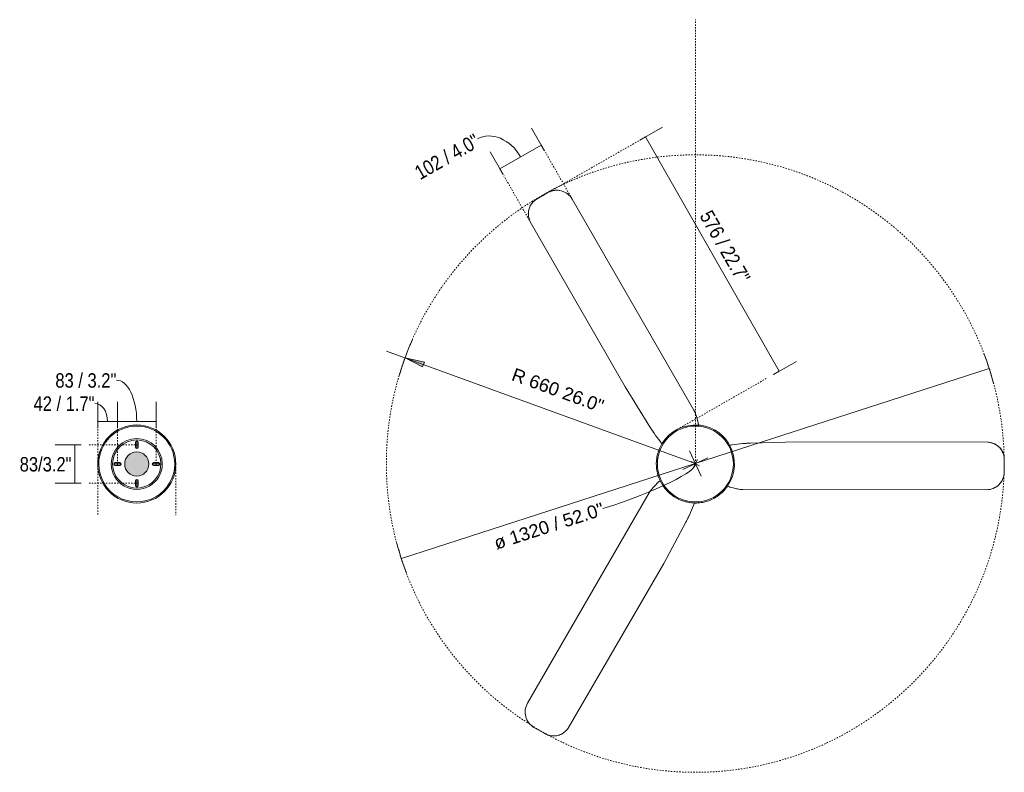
# Model space of a CAD drawing. Header units: millimetres. Extents: x 5689 to 11863, y -2865 to 7544.
# Tile 4 of 4: x 9760 to 11863, y 5935 to 7544. Entities that reach past the tile are written whole.
import ezdxf

# ---------------------------------------------------------------- set-up
doc = ezdxf.new("R2010")
doc.units = ezdxf.units.MM
doc.linetypes.add('Dash', pattern=[6, 3, -3])
doc.linetypes.add('Punto', pattern=[4.7625, 0, -4.7625])
doc.layers.add('A-ANNO-DIMS', color=7, linetype='Dash', lineweight=9, true_color=0xd2d2d2)
for name, color, linetype, lineweight in [('A-ANNO-DIMS-14', 7, 'Continuous', 9), ('A-DETL-GENF', 7, 'Continuous', 9), ('E-LITE-EQPM', 7, 'Continuous', 20)]:
    doc.layers.add(name, color=color, linetype=linetype, lineweight=lineweight)
doc.layers.add('NPLT', color=7, linetype='Punto', lineweight=9, true_color=0xffffff, plot=False)
doc.styles.add('Arial', font='arial.ttf', dxfattribs={"height": 28})
doc.styles.add('Arial Narrow', font='ARIALN.TTF', dxfattribs={"height": 30.8})
doc.dimstyles.new('Diameter_-_3mm_Arial', dxfattribs={"dimscale": 304.8, "dimtxt": 28.567263, "dimasz": 0, "dimexe": 0.110236, "dimexo": 0, "dimgap": 0.068898, "dimtad": 1, "dimjust": 3, "dimdec": 0, "dimzin": 0, "dimdsep": 46, "dimtxsty": 'Arial', "dimblk1": 'NONE', "dimblk2": 'NONE', "dimsah": 1, "dimcen": 0.09, "dimadec": 0, "dimazin": 0, "dimtfac": 1, "dimtdec": 4, "dimtix": 1, "dimtmove": 0, "dimatfit": 2, "dimfxl": 1, "dimtvp": 1, "dimtolj": 1, "dimtzin": 0, "dimarcsym": 2})
doc.dimstyles.new('FARO_-_2_2mm_Arial_Narrow_mm_Inch_Left_H', dxfattribs={"dimscale": 304.8, "dimtxt": 31.521674, "dimasz": 0, "dimexe": 0.137795, "dimexo": 0.0625, "dimgap": 0.022966, "dimtad": 3, "dimtih": 1, "dimtoh": 1, "dimdec": 0, "dimzin": 0, "dimdsep": 46, "dimtxsty": 'Arial Narrow', "dimblk1": 'NONE', "dimblk2": 'NONE', "dimsah": 1, "dimcen": 0.09, "dimadec": 0, "dimazin": 0, "dimtfac": 1, "dimtdec": 4, "dimtix": 1, "dimtmove": 0, "dimatfit": 3, "dimfxl": 0.045932, "dimfxlon": 1, "dimtvp": 1, "dimtolj": 1, "dimtzin": 0, "dimarcsym": 2})
doc.dimstyles.new('FARO_-_2_2mm_Arial_Narrow_mm_Inch_Right', dxfattribs={"dimscale": 304.8, "dimtxt": 31.521674, "dimasz": 0, "dimexe": 0.137795, "dimexo": 0.0625, "dimgap": 0.022966, "dimtad": 1, "dimdec": 0, "dimzin": 0, "dimdsep": 46, "dimtxsty": 'Arial Narrow', "dimblk1": 'NONE', "dimblk2": 'NONE', "dimsah": 1, "dimcen": 0.09, "dimadec": 0, "dimazin": 0, "dimtfac": 1, "dimtdec": 4, "dimtix": 1, "dimtmove": 1, "dimatfit": 3, "dimfxl": 0.045932, "dimfxlon": 1, "dimtvp": 1, "dimtolj": 1, "dimtzin": 0, "dimarcsym": 2})
doc.dimstyles.new('FARO_-_2_2mm_Arial_Narrow_mm_Inch_Right_1', dxfattribs={"dimscale": 304.8, "dimtxt": 31.521674, "dimasz": 0, "dimexe": 0.137795, "dimexo": 0.0625, "dimgap": 0.022966, "dimtad": 1, "dimdec": 0, "dimzin": 0, "dimdsep": 46, "dimtxsty": 'Arial Narrow', "dimblk1": 'NONE', "dimblk2": 'NONE', "dimsah": 1, "dimcen": 0.09, "dimadec": 0, "dimazin": 0, "dimtfac": 1, "dimtdec": 4, "dimtix": 1, "dimtmove": 0, "dimatfit": 3, "dimfxl": 0.045932, "dimfxlon": 1, "dimtvp": 1, "dimtolj": 1, "dimtzin": 0, "dimarcsym": 2})
doc.dimstyles.new('Radial_-_3mm_Arial', dxfattribs={"dimscale": 304.8, "dimtxt": 28.567263, "dimasz": 0.137795, "dimexe": 0.137795, "dimexo": 0, "dimgap": 0.080381, "dimtad": 1, "dimjust": 3, "dimdec": 0, "dimzin": 0, "dimdsep": 46, "dimtxsty": 'Arial', "dimsah": 1, "dimcen": 0.09, "dimdle": 0.137795, "dimadec": 0, "dimazin": 0, "dimtfac": 1, "dimtdec": 4, "dimtix": 1, "dimtmove": 0, "dimatfit": 2, "dimfxl": 1, "dimtvp": 1, "dimtfill": 1, "dimtolj": 1, "dimtzin": 0, "dimarcsym": 2})

# ---------------------------------------------------------------- blocks, each defined once
blk = doc.blocks.new('33471N-3 - 33471N-3 PEMBA LED White ceiling fan with DC motor-585366-Planta_PDF Fixing Holes')
at = {"layer": 'E-LITE-EQPM'}
for centre, radius, start, end in [((0, 0), 81.1, 90, 270), ((0, 0), 81.1, 270, 90), ((0, 0), 54.5, 90, 270), ((0, 0), 51.5, 90, 270), ((0, 0), 54.5, 270, 90), ((0, 0), 51.5, 270, 90), ((0, 46.3), 3, 25.8751, 64.6878), ((0, 36.3), 3, 295.3122, 334.1249), ((-46.3, 0), 3, 195, 197.938), ((-46.3, 0), 3, 225, 225.6846), ((36.3, 0), 3, 195, 197.938), ((0, -36.3), 3, 25.8751, 64.6878), ((0, -46.3), 3, 295.3122, 334.1249)]:
    blk.add_arc(centre, radius, start, end, dxfattribs=at)
blk = doc.blocks.new('33471N-3 - 33471N-3 PEMBA LED White ceiling fan with DC motor-585366-Planta_PDF')
at = {"layer": 'E-LITE-EQPM'}
for p, q in [((51.4, 91.3), (51.6, 91.1)), ((50.5, 66.5), (52.3, 65.1)), ((57.7, 60.4), (59.3, 58.8)), ((64.4, 53.2), (65.5, 51.7)), ((69.3, 46.5), (70.3, 45.1)), ((-75.9, 28.6), (-75.9, 28.6)), ((74, 38.6), (75.1, 36.4)), ((77.9, 29.9), (78.8, 27.7)), ((80.9, 20.7), (81.4, 18.6)), ((82.6, 12.4), (82.8, 10.9)), ((-104.7, -1.1), (-104.6, -0.9)), ((-43.5, -102.3), (-43.7, -102.3)), ((53.3, -90.2), (53.1, -90.2))]:
    blk.add_line(p, q, dxfattribs=at)
at = {"layer": 'E-LITE-EQPM', "flags": 128}
for points in [[(-580.2, 315.1), (-573.4, 326.8), (-566.7, 338.4)], [(563, 344.9), (569.7, 333.2), (576.5, 321.6)], [(-43.3, 71.4), (-43, 71.5), (-40.1, 73.2), (-37.2, 74.8), (-34.2, 76.2), (-31.1, 77.5), (-28, 78.7), (-24.8, 79.7), (-21.6, 80.7), (-18.4, 81.5), (-15.1, 82.1), (-11.8, 82.7), (-8.5, 83.1), (-5.1, 83.3), (-1.8, 83.5), (0, 83.5)], [(0, 83.5), (3.3, 83.4), (6.7, 83.2), (10, 82.9), (13.3, 82.4), (16.6, 81.8), (19.8, 81.1), (23.1, 80.2), (26.3, 79.3), (29.4, 78.1), (32.5, 76.9), (35.6, 75.5), (35.8, 75.4)], [(83.4, 3.1), (83.5, 0.9), (83.5, -2.4), (83.3, -5.8), (83, -9.1), (82.6, -12.4), (82, -15.7), (81.3, -19), (80.5, -22.2), (79.5, -25.4), (78.5, -28.6), (77.3, -31.7), (75.9, -34.7), (74.5, -37.8), (72.9, -40.7), (71.2, -43.6), (69.4, -46.4), (67.5, -49.1), (65.5, -51.8), (63.4, -54.4), (61.1, -56.9), (58.8, -59.3), (56.4, -61.6), (53.9, -63.8), (51.3, -65.9), (48.6, -67.9), (47.5, -68.6)], [(-40.2, -73.2), (-41.5, -72.5), (-44.4, -70.7), (-47.1, -68.9), (-49.9, -67), (-52.5, -64.9), (-55.1, -62.8), (-57.5, -60.5), (-59.9, -58.2), (-62.2, -55.7), (-64.4, -53.2), (-66.4, -50.6), (-68.4, -47.9), (-70.3, -45.1), (-72, -42.3), (-73.6, -39.4), (-75.2, -36.4), (-76.6, -33.3), (-77.8, -30.3), (-79, -27.1), (-80, -23.9), (-80.9, -20.7), (-81.6, -17.5), (-82.3, -14.2), (-82.8, -10.9), (-83.2, -7.6), (-83.2, -6.8)], [(17.2, -660), (3.7, -660), (-9.8, -660)]]:
    blk.add_lwpolyline(points, dxfattribs=at)
at = {"layer": 'E-LITE-EQPM'}
for centre, radius, start, end in [((-263, -198.1), 347.7, 55.1635, 55.6491), ((135, -7.5), 129.4, 130.2347, 131.4279), ((-263, -198.1), 347.7, 50.7972, 51.0117), ((135, -7.5), 129.4, 135.7126, 139.2415), ((-40.1, 326.8), 347.7, 290.7909, 291.0117), ((-40.1, 326.8), 347.7, 295.1756, 295.6491), ((-61, 120.7), 129.4, 250.2347, 251.369), ((-61, 120.7), 129.4, 255.9224, 259.1685), ((303, -128.7), 347.7, 170.7956, 171.5532), ((-74, -113.2), 129.4, 16.4166, 18.9965), ((303, -128.7), 347.7, 175.135, 175.6491), ((-74, -113.2), 129.4, 10.2347, 11.2304)]:
    blk.add_arc(centre, radius, start, end, dxfattribs=at)
for points in [[(527.5, 363.7), (527.6, 363.7), (527.7, 363.7), (527.8, 363.7)], [(-578.6, 274.9), (-578.7, 275), (-578.8, 275.1), (-578.9, 275.2)], [(-79.5, 97.3), (-77.5, 96.1), (-73.3, 93.4), (-69, 90.5), (-66.7, 89)], [(51.4, 91.3), (52.9, 92.5), (55.8, 94.9), (58.9, 97.1), (60.4, 98.2)], [(-104.7, -1.1), (-106.5, -0.4), (-110.1, 0.9), (-113.6, 2.4), (-115.3, 3.2)], [(124.1, 20.2), (121.9, 19.1), (117.5, 16.8), (112.9, 14.5), (110.4, 13.3)], [(-44.5, -117.6), (-44.4, -115.1), (-44.2, -110.2), (-43.9, -105), (-43.7, -102.3)], [(53.3, -90.2), (53.7, -92), (54.2, -95.8), (54.7, -99.6), (54.8, -101.5)], [(54, -630.5), (54, -630.6), (54, -630.7), (54, -630.8)]]:
    blk.add_open_spline(points, degree=3, dxfattribs=at)
for points, knots in [([(-566.7, 338.4), (-565.3, 340.8), (-563.7, 343.1), (-561.7, 345.2), (-561.7, 345.3)], [-1, -1, -1, -1, -0.8571429, -0.8510124, -0.8510124, -0.8510124, -0.8510124]), ([(-558.2, 348.5), (-557.4, 349.1), (-556.4, 349.9), (-555.4, 350.6), (-555.2, 350.7)], [-0.76873615, -0.76873615, -0.76873615, -0.76873615, -0.71428571, -0.70224165, -0.70224165, -0.70224165, -0.70224165]), ([(-551.2, 353), (-550.4, 353.5), (-549, 354.1), (-547.6, 354.6), (-547.1, 354.8)], [-0.62133087, -0.62133087, -0.62133087, -0.62133087, -0.57142857, -0.54374313, -0.54374313, -0.54374313, -0.54374313]), ([(-543.7, 355.8), (-542.7, 356.1), (-540.7, 356.5), (-538.7, 356.8), (-537.6, 356.8)], [-0.4815046, -0.4815046, -0.4815046, -0.4815046, -0.4285714, -0.3759237, -0.3759237, -0.3759237, -0.3759237]), ([(-535.4, 357), (-534.4, 357), (-531.9, 356.9), (-529.4, 356.6), (-528, 356.4)], [-0.3367597, -0.3367597, -0.3367597, -0.3367597, -0.2857143, -0.2107146, -0.2107146, -0.2107146, -0.2107146]), ([(-526.2, 356), (-525.5, 355.8), (-523.4, 355.3), (-521.4, 354.6), (-520.2, 354)], [-0.1809002, -0.1809002, -0.1809002, -0.1809002, -0.1428571, -0.073576, -0.073576, -0.073576, -0.073576]), ([(576.5, 321.6), (577.8, 319.2), (578.9, 316.6), (579.8, 314), (579.8, 314)], [-1, -1, -1, -1, -0.8571429, -0.8542061, -0.8542061, -0.8542061, -0.8542061]), ([(-584.8, 290.9), (-584.9, 290.9), (-585.3, 293.8), (-585.4, 299.5), (-584.3, 305), (-583.5, 307.6)], [-0.432919, -0.432919, -0.432919, -0.432919, -0.4285714, -0.2857143, -0.1428571, -0.1428571, -0.1428571, -0.1428571]), ([(581.3, 300.4), (581.3, 299.6), (581.1, 298.3), (580.9, 297.1), (580.9, 296.7)], [-0.6134574, -0.6134574, -0.6134574, -0.6134574, -0.57142857, -0.54811127, -0.54811127, -0.54811127, -0.54811127]), ([(581, 308.2), (581.1, 307.5), (581.2, 306.7), (581.3, 305.8), (581.3, 305.7)], [-0.75147507, -0.75147507, -0.75147507, -0.75147507, -0.71428571, -0.70605968, -0.70605968, -0.70605968, -0.70605968]), ([(-582.7, 282.7), (-582.7, 282.7), (-583.2, 284), (-583.6, 285.4), (-584, 286.6)], [-0.57550466, -0.57550466, -0.57550466, -0.57550466, -0.57142857, -0.50589803, -0.50589803, -0.50589803, -0.50589803]), ([(571.4, 277.7), (570.9, 277.1), (569.4, 275.7), (567.9, 274.4), (566.8, 273.6)], [-0.1793016, -0.1793016, -0.1793016, -0.1793016, -0.1428571, -0.0764872, -0.0764872, -0.0764872, -0.0764872]), ([(576.7, 285), (576.3, 284.2), (575.1, 282.2), (573.7, 280.3), (572.8, 279.2)], [-0.3339034, -0.3339034, -0.3339034, -0.3339034, -0.2857143, -0.2149111, -0.2149111, -0.2149111, -0.2149111]), ([(579.9, 292.7), (579.7, 291.8), (579.1, 290), (578.4, 288.3), (578, 287.4)], [-0.47686612, -0.47686612, -0.47686612, -0.47686612, -0.42857143, -0.38053716, -0.38053716, -0.38053716, -0.38053716]), ([(-45.1, -633.9), (-45.4, -633.2), (-46, -630.9), (-46.4, -628.6), (-46.6, -627.1)], [-0.1846654, -0.1846654, -0.1846654, -0.1846654, -0.1428571, -0.066719, -0.066719, -0.066719, -0.066719]), ([(-41.2, -642.4), (-41.8, -641.5), (-43.2, -639), (-44.3, -636.4), (-44.8, -634.9)], [-0.3434856, -0.3434856, -0.3434856, -0.3434856, -0.2857143, -0.2008323, -0.2008323, -0.2008323, -0.2008323]), ([(-35.9, -649.2), (-36.8, -648.3), (-38.4, -646.5), (-39.9, -644.5), (-40.6, -643.5)], [-0.4924262, -0.4924262, -0.4924262, -0.4924262, -0.4285714, -0.365061, -0.365061, -0.365061, -0.365061]), ([(-29.3, -654.4), (-30.4, -653.8), (-32, -652.6), (-33.6, -651.3), (-34.2, -650.8)], [-0.6398682, -0.6398682, -0.6398682, -0.6398682, -0.5714286, -0.5334588, -0.5334588, -0.5334588, -0.5334588]), ([(51.3, -638.5), (49.9, -641.3), (46.8, -646.3), (40.5, -652.3), (33.3, -656.7), (25.4, -659.4), (19.9, -660), (17.2, -660)], [-0.7217747, -0.7217747, -0.7217747, -0.7217747, -0.5714286, -0.4285714, -0.2857143, -0.1428571, 0, 0, 0, 0]), ([(-20.5, -658.4), (-22.2, -657.9), (-24.3, -657.1), (-26.2, -656.1), (-26.6, -655.9)], [-0.8093734, -0.8093734, -0.8093734, -0.8093734, -0.7142857, -0.693253, -0.693253, -0.693253, -0.693253]), ([(-9.8, -660), (-12.5, -660), (-15.4, -659.7), (-18.3, -659), (-18.6, -658.9)], [-1, -1, -1, -1, -0.8571429, -0.843494, -0.843494, -0.843494, -0.843494])]:
    blk.add_open_spline(points, degree=3, knots=knots, dxfattribs=at)
blk = doc.blocks.new('DIMBLOCK9-Planta_PDF Fixing Holes')
at = {"layer": 'A-ANNO-DIMS-14', "color": 251, "true_color": 0x5b5b5b}
for p, q in [((9968.4, 6671.1), (9968.4, 6727.1)), ((10050.9, 6671.1), (10050.9, 6727.1)), ((9968.4, 6685.1), (10050.9, 6685.1)), ((9968.4, 6685.1), (9968.4, 6671.1)), ((10050.9, 6685.1), (10050.9, 6671.1))]:
    blk.add_line(p, q, dxfattribs=at)
blk.add_ellipse((9966.4, 6685.1), major_axis=(0, 88.3), ratio=0.490049, start_param=4.712389, end_param=6.283185, dxfattribs=at)
at = {"layer": 'A-ANNO-DIMS-14', "color": 0, "insert": (9835.8, 6788.1), "char_height": 30.8, "width": 156.708, "attachment_point": 1, "line_spacing_factor": 0.974696, "style": 'Arial Narrow'}
blk.add_mtext('83 / 3.2"', dxfattribs=at)
blk = doc.blocks.new('_None')
blk = doc.blocks.new('DIMBLOCK10-Planta_PDF Fixing Holes')
at = {"layer": 'A-ANNO-DIMS-14', "color": 251, "true_color": 0x5b5b5b}
for p, q in [((9926.2, 6671.1), (9926.2, 6727.1)), ((9968.4, 6671.1), (9968.4, 6727.1)), ((9926.2, 6685.1), (9968.4, 6685.1)), ((9926.2, 6685.1), (9926.2, 6671.1)), ((9968.4, 6685.1), (9968.4, 6671.1))]:
    blk.add_line(p, q, dxfattribs=at)
blk.add_ellipse((9919.8, 6685.1), major_axis=(0, 38.7), ratio=0.71155, start_param=4.712389, end_param=6.283185, dxfattribs=at)
at = {"layer": 'A-ANNO-DIMS-14', "color": 0, "insert": (9789.2, 6738.5), "char_height": 30.8, "width": 156.708, "attachment_point": 1, "line_spacing_factor": 0.974696, "style": 'Arial Narrow'}
blk.add_mtext('42 / 1.7"', dxfattribs=at)
blk = doc.blocks.new('DIMBLOCK11-Planta_PDF Fixing Holes')
at = {"layer": 'A-ANNO-DIMS-14', "color": 251, "true_color": 0x5b5b5b}
for p, q in [((9891.1, 6635.3), (9835.1, 6635.3)), ((9877.1, 6552.8), (9877.1, 6635.3)), ((9877.1, 6635.3), (9891.1, 6635.3)), ((9891.1, 6552.8), (9835.1, 6552.8)), ((9877.1, 6552.8), (9891.1, 6552.8))]:
    blk.add_line(p, q, dxfattribs=at)
at = {"layer": 'A-ANNO-DIMS-14', "color": 0, "insert": (9759.6, 6608.9), "char_height": 30.8, "width": 132.691, "attachment_point": 1, "line_spacing_factor": 0.974696, "style": 'Arial Narrow'}
blk.add_mtext('83/3.2"', dxfattribs=at)
blk = doc.blocks.new('DIMBLOCK12-Planta_PDF')
at = {"layer": 'A-ANNO-DIMS-14', "color": 8, "true_color": 0x787878}
for p, q in [((11203, 6595), (11831, 6797.9)), ((11203, 6595), (10575, 6392)), ((11194.2, 6599.5), (11211.8, 6590.4)), ((11198.5, 6586.1), (11207.5, 6603.8))]:
    blk.add_line(p, q, dxfattribs=at)
for start, end in [(14.9903, 20.8241), (194.9903, 200.8241)]:
    blk.add_arc((11203, 6595), 660, start, end, dxfattribs=at)
blk.add_ellipse((10996.3, 6528.2), major_axis=(206.7, 66.8), ratio=0.142973, start_param=4.712389, end_param=6.283185, dxfattribs=at)
at = {"layer": 'A-ANNO-DIMS-14', "color": 0, "insert": (10769.8, 6437.4), "char_height": 28, "width": 292.177, "attachment_point": 1, "rotation": 17.9072, "line_spacing_factor": 0.941778, "style": 'Arial'}
blk.add_mtext('ø 1320 / 52.0"', dxfattribs=at)
blk = doc.blocks.new('DIMBLOCK13-Planta_PDF')
at = {"layer": 'A-ANNO-DIMS-14'}
blk.add_hatch(color=256, dxfattribs=at).paths.add_polyline_path([(10583, 6821.1), (10620.5, 6801.5), (10624.3, 6811.9)])
for p, q in [((11203, 6595), (10543.5, 6835.5)), ((10583, 6821.1), (10620.5, 6801.5)), ((10624.3, 6811.9), (10583, 6821.1)), ((10620.5, 6801.5), (10624.3, 6811.9)), ((11176.1, 6582.4), (11229.9, 6607.5)), ((11190.5, 6621.9), (11215.5, 6568))]:
    blk.add_line(p, q, dxfattribs=at)
blk.add_arc((11203, 6595), 660, 156.3141, 163.6063, dxfattribs=at)
at = {"layer": 'A-ANNO-DIMS-14', "color": 0, "insert": (10817.9, 6800.2), "char_height": 28, "width": 245.239, "attachment_point": 1, "rotation": 339.9602, "line_spacing_factor": 0.941778, "style": 'Arial', "bg_fill": 3, "box_fill_scale": 1.25, "bg_fill_color": 256, "bg_fill_true_color": 13158600, "bg_fill_transparency": 0}
blk.add_mtext('R 660 26.0"', dxfattribs=at)
blk = doc.blocks.new('DIMBLOCK14-Planta_PDF')
at = {"layer": 'A-ANNO-DIMS-14', "color": 251, "true_color": 0x5b5b5b}
for p, q in [((10880.9, 7263.7), (10853.1, 7312.3)), ((10792.5, 7213.2), (10764.7, 7261.8)), ((10874, 7275.9), (10785.5, 7225.4)), ((10874, 7275.9), (10880.9, 7263.7)), ((10785.5, 7225.4), (10792.5, 7213.2))]:
    blk.add_line(p, q, dxfattribs=at)
blk.add_ellipse((10776.7, 7220.3), major_axis=(-39.2, 68.7), ratio=0.773175, start_param=4.712389, end_param=6.283185, dxfattribs=at)
at = {"layer": 'A-ANNO-DIMS-14', "color": 0, "insert": (10599.8, 7227.3), "char_height": 30.8, "width": 180.124, "attachment_point": 1, "rotation": 29.7404, "line_spacing_factor": 0.974696, "style": 'Arial Narrow'}
blk.add_mtext('102 / 4.0"', dxfattribs=at)
blk = doc.blocks.new('DIMBLOCK15-Planta_PDF')
at = {"layer": 'A-ANNO-DIMS-14', "color": 251, "true_color": 0x5b5b5b}
for p, q in [((11084.4, 7286.2), (11133, 7314)), ((11096.6, 7293.2), (11084.4, 7286.2)), ((11096.6, 7293.2), (11382.6, 6792.6)), ((11370.4, 6785.7), (11419, 6813.5)), ((11382.6, 6792.6), (11370.4, 6785.7))]:
    blk.add_line(p, q, dxfattribs=at)
at = {"layer": 'A-ANNO-DIMS-14', "color": 0, "insert": (11238.1, 7139.8), "char_height": 30.8, "width": 203.54, "attachment_point": 1, "rotation": 299.7404, "line_spacing_factor": 0.974696, "style": 'Arial Narrow'}
blk.add_mtext('576 / 22.7"', dxfattribs=at)

msp = doc.modelspace()

# ---------------------------------------------------------------- hatches: boundary and pattern name
at = {"layer": 'A-DETL-GENF', "true_color": 0xc0c0c0}
h = msp.add_hatch(color=9, dxfattribs=at)
h.paths.add_polyline_path([(10009.7, 6544.8), (10010.6, 6545), (10011.2, 6545.2), (10011.8, 6545.7), (10012.3, 6546.3), (10012.6, 6547.1), (10012.7, 6547.8), (10012.6, 6558.6), (10012.3, 6559.3), (10011.8, 6559.9), (10010.6, 6560.7), (10010.4, 6560.7), (10009.7, 6560.8), (10008.9, 6560.7), (10008.2, 6560.4), (10007.5, 6559.9), (10007.1, 6559.3), (10006.8, 6558.6), (10006.7, 6557), (10006.8, 6547.1), (10007.1, 6546.3), (10007.5, 6545.7), (10008.2, 6545.2), (10008.9, 6544.9)])
h.paths.add_polyline_path([(10009.7, 6568.3), (10016.6, 6569.3), (10022.6, 6571.8), (10027.9, 6575.9), (10032, 6581.2), (10034.6, 6587.4), (10035.5, 6594.1), (10034.6, 6600.8), (10032, 6607), (10027.9, 6612.3), (10022.6, 6616.4), (10016.3, 6619), (10009.7, 6619.9), (10003, 6619), (9996.4, 6616.2), (9991.4, 6612.3), (9987.3, 6607), (9984.8, 6600.8), (9983.9, 6594.1), (9984.8, 6587.4), (9987.3, 6581.2), (9991.4, 6575.9), (9996.8, 6571.8), (10003, 6569.2), (10004.6, 6569)])
h.paths.add_polyline_path([(9968.5, 6591.1), (9974.2, 6591.2), (9974.9, 6591.5), (9975.5, 6592), (9976, 6592.6), (9976.3, 6593.3), (9976.4, 6594.1), (9976.3, 6594.9), (9976, 6595.6), (9975.2, 6596.4), (9974.9, 6596.7), (9974.2, 6597), (9973.4, 6597.1), (9962.6, 6597), (9961.6, 6596.4), (9961.3, 6596.2), (9960.8, 6595.6), (9960.5, 6594.9), (9960.4, 6594.1), (9960.5, 6593.3), (9960.8, 6592.6), (9961.3, 6592), (9961.9, 6591.5), (9962.6, 6591.2), (9963.4, 6591.1)])
h.paths.add_polyline_path([(10055.9, 6591.1), (10056.7, 6591.2), (10057.4, 6591.5), (10058, 6592), (10058.5, 6592.6), (10058.8, 6593.3), (10058.9, 6594.1), (10058.8, 6594.9), (10058.5, 6595.6), (10057.7, 6596.4), (10057.4, 6596.7), (10056.7, 6597), (10055.9, 6597.1), (10045.1, 6597), (10044.1, 6596.4), (10043.8, 6596.2), (10043.3, 6595.6), (10043, 6594.9), (10042.9, 6594.1), (10043, 6593.3), (10043.3, 6592.6), (10043.8, 6592), (10044.4, 6591.5), (10045.1, 6591.2), (10045.9, 6591.1), (10052.8, 6591.1)])
h.paths.add_polyline_path([(10009.7, 6627.3), (10010.4, 6627.4), (10011.2, 6627.7), (10011.8, 6628.2), (10012.5, 6629.3), (10012.6, 6629.6), (10012.7, 6630.3), (10012.6, 6641.1), (10012.3, 6641.8), (10011.8, 6642.5), (10010.6, 6643.2), (10010.4, 6643.2), (10009.7, 6643.3), (10008.9, 6643.2), (10008.2, 6642.9), (10007.5, 6642.5), (10007.1, 6641.8), (10006.8, 6641.1), (10006.7, 6640.3), (10006.8, 6629.6), (10007.1, 6628.8), (10007.5, 6628.2), (10008.2, 6627.7), (10008.9, 6627.4)])

# ---------------------------------------------------------------- linework, layer by layer
at = {"layer": 'A-ANNO-DIMS'}
for p, q in [((11203.3, 6595), (11203.3, 7544)), ((11082.1, 7284.9), (10891.1, 7175.8)), ((10939.9, 7160.5), (10882.7, 7260.7)), ((10851.3, 7110.3), (10794.2, 7210.2)), ((11354.8, 6776.8), (11163.8, 6667.6)), ((9926.2, 6669), (9926.2, 6484.7)), ((9968.4, 6594.1), (9968.4, 6669)), ((10050.9, 6595), (10050.9, 6669)), ((10012.7, 6635.3), (9908.2, 6635.3)), ((10093.2, 6594.1), (10093.2, 6484.7)), ((10012.7, 6552.8), (9908.2, 6552.8))]:
    msp.add_line(p, q, dxfattribs=at)
msp.add_circle((11203, 6595), 660, dxfattribs=at)
at = {"layer": 'E-LITE-EQPM'}
for p, q in [((10888.2, 7174.3), (10864.9, 7160.8)), ((11200.1, 6709.4), (10939.8, 7160.4)), ((10850.4, 7111.9), (11053.2, 6758.8)), ((11053.2, 6758.8), (11106, 6673.7)), ((10006.7, 6640.3), (10006.7, 6630.3)), ((10006.7, 6635.3), (10012.7, 6635.3)), ((10009.7, 6627.3), (10009.7, 6643.3)), ((10012.7, 6630.3), (10012.7, 6640.3)), ((11420.9, 6641.8), (11320.8, 6638.6)), ((11828.1, 6640.9), (11420.9, 6641.8)), ((9976.4, 6594.1), (9960.4, 6594.1)), ((9973.4, 6597.1), (9963.4, 6597.1)), ((9963.4, 6591.1), (9973.4, 6591.1)), ((9968.4, 6591.1), (9968.4, 6597.1)), ((10042.9, 6594.1), (10058.9, 6594.1)), ((10055.9, 6597.1), (10045.9, 6597.1)), ((10045.9, 6591.1), (10055.9, 6591.1)), ((10050.9, 6591.1), (10050.9, 6597.1)), ((11863.2, 6576.9), (11863.2, 6603.8)), ((10006.7, 6557.8), (10006.7, 6547.8)), ((10006.7, 6552.8), (10012.7, 6552.8)), ((10009.7, 6544.8), (10009.7, 6560.8)), ((10012.7, 6547.8), (10012.7, 6557.8)), ((11105.1, 6533.6), (10844.6, 6082.7)), ((11304.7, 6539.3), (11825.4, 6539.1)), ((11135.8, 6381.7), (11183.1, 6470)), ((10931.4, 6029.5), (11135.8, 6381.7)), ((10858.4, 6031.1), (10881.7, 6017.6))]:
    msp.add_line(p, q, dxfattribs=at)
for centre, radius, start, end in [((10907.1, 7141.5), 37.8, 29.987, 120), ((11082.6, 6655.1), 129.4, 9.9029, 24.8111), ((10009.7, 6594.1), 83.5, 0, 180), ((11401.4, 6857.1), 347.7, 211.8322, 219.1817), ((11203.3, 6594.1), 81.1, 0, 180), ((11203.3, 6594.1), 83.5, 85.3391, 148.7986), ((10009.7, 6640.3), 3, 0, 180), ((10009.7, 6630.3), 3, 180, 0), ((11203.2, 6594.1), 83.5, 325.3391, 28.7986), ((11331.9, 6291), 347.7, 91.8322, 99.1817), ((10009.7, 6594.1), 25.8, 90, 270), ((10009.7, 6594.1), 25.8, 270, 90), ((10009.7, 6594.1), 83.5, 180, 0), ((9963.4, 6594.1), 3, 90, 270), ((9973.4, 6594.1), 3, 270, 90), ((10045.9, 6594.1), 3, 90, 270), ((10055.9, 6594.1), 3, 270, 90), ((11203.3, 6594.1), 81.1, 180, 0), ((11825.4, 6576.9), 37.8, 269.987, 0), ((10009.7, 6557.8), 3, 0, 180), ((10009.7, 6547.8), 3, 180, 0), ((11210.8, 6459.1), 129.4, 129.9029, 144.8111), ((11203.3, 6594.1), 83.5, 205.3391, 268.7986), ((11316.4, 6668.1), 129.4, 249.9029, 264.8111), ((10876.5, 6634.2), 347.7, 331.8322, 339.1817), ((10877.3, 6063.8), 37.8, 149.987, 240)]:
    msp.add_arc(centre, radius, start, end, dxfattribs=at)
for points in [[(10864.9, 7160.7), (10862.2, 7159.2), (10857.3, 7155.6), (10851.4, 7148.4), (10847.6, 7139.8), (10846.1, 7130.5), (10846.9, 7120.9), (10849, 7114.9), (10850.4, 7111.9)], [(11863.1, 6603.8), (11863.2, 6607), (11862.5, 6613), (11859.2, 6621.7), (11853.7, 6629.3), (11846.4, 6635.2), (11837.7, 6639.3), (11831.4, 6640.6), (11828.1, 6640.9)], [(10881.8, 6017.7), (10884.5, 6016.1), (10890.1, 6013.6), (10899.2, 6012.2), (10908.5, 6013.2), (10917.4, 6016.5), (10925.3, 6022), (10929.5, 6026.8), (10931.4, 6029.5)]]:
    msp.add_open_spline(points, degree=3, dxfattribs=at)
at = {"layer": 'NPLT'}
msp.add_line((11069.2, 6658.6), (11065.3, 6658.6), dxfattribs=at)

# ---------------------------------------------------------------- block references
at = {"layer": 'E-LITE-EQPM', "extrusion": (0, 0, -1), "rotation": 269.9999999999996}
for name, p in [('33471N-3 - 33471N-3 PEMBA LED White ceiling fan with DC motor-585366-Planta_PDF', (-11203.3, 6594.1)), ('33471N-3 - 33471N-3 PEMBA LED White ceiling fan with DC motor-585366-Planta_PDF Fixing Holes', (-10009.7, 6594.1))]:
    msp.add_blockref(name, p, dxfattribs=at)

# ---------------------------------------------------------------- dimensions: what is measured, and where the dimension line sits
at = {"layer": 'A-ANNO-DIMS', "color": 251, "linetype": 'Continuous', "true_color": 0x5b5b5b}
dim = msp.add_linear_dim(base=(10785.5, 7225.4), p1=(10880.9, 7263.7), p2=(10792.5, 7213.2), angle=29.7404, dimstyle='FARO_-_2_2mm_Arial_Narrow_mm_Inch_Right', override={"dimpost": '<>', "dimfxl": 101.847727}, dxfattribs=at)
dim.commit()
dim.dimension.update_dxf_attribs({"geometry": 'DIMBLOCK14-Planta_PDF', "text_midpoint": (10688.2, 7254.2), "dimtype": 160, "text_rotation": 29.7404})
at = {"layer": 'A-ANNO-DIMS', "color": 8, "linetype": 'Continuous', "true_color": 0x787878}
dim = msp.add_diameter_dim_2p(p1=(11831, 6797.9), p2=(10575, 6392), dimstyle='Diameter_-_3mm_Arial', override={"dimpost": 'ø<>'}, dxfattribs=at)
dim.commit()
dim.dimension.update_dxf_attribs({"geometry": 'DIMBLOCK12-Planta_PDF', "text_midpoint": (11191, 6632.2)})
at = {"layer": 'A-ANNO-DIMS', "color": 251, "linetype": 'Continuous', "true_color": 0x5b5b5b}
for base, p1, p2, override, picture, middle in [((10050.9177, 6685.0543), (9968.4151, 6671.0543), (10050.9177, 6671.0543), {"dimpost": '<>', "dimfxl": 82.502645}, 'DIMBLOCK9-Planta_PDF Fixing Holes', (9914.1606, 6767.607)), ((9968.4, 6685.1), (9926.2, 6671.1), (9968.4, 6671.1), {"dimpost": '<>', "dimfxl": 42.26486}, 'DIMBLOCK10-Planta_PDF Fixing Holes', (9867.5, 6718))]:
    dim = msp.add_linear_dim(base=base, p1=p1, p2=p2, dimstyle='FARO_-_2_2mm_Arial_Narrow_mm_Inch_Right', override=override, dxfattribs=at)
    dim.commit()
    dim.dimension.update_dxf_attribs({"geometry": picture, "text_midpoint": middle, "dimtype": 160})
dim = msp.add_linear_dim(base=(9877.1465, 6635.3309), p1=(9891.1465, 6552.8283), p2=(9891.1465, 6635.3309), angle=90, dimstyle='FARO_-_2_2mm_Arial_Narrow_mm_Inch_Left_H', override={"dimpost": '<>', "dimfxl": 82.502645}, dxfattribs=at)
dim.commit()
dim.dimension.update_dxf_attribs({"geometry": 'DIMBLOCK11-Planta_PDF Fixing Holes', "text_midpoint": (9801.918, 6594.0796)})

# ---------------------------------------------------------------- next in the draw order: dimensions: what is measured, and where the dimension line sits
at = {"layer": 'A-ANNO-DIMS', "color": 7, "linetype": 'Continuous'}
dim = msp.add_radius_dim(center=(11203, 6595), mpoint=(10583, 6821.1), dimstyle='Radial_-_3mm_Arial', override={"dimpost": 'R<>'}, dxfattribs=at)
dim.commit()
dim.dimension.update_dxf_attribs({"geometry": 'DIMBLOCK13-Planta_PDF', "text_midpoint": (10927.3, 6740.7)})

# ---------------------------------------------------------------- next in the draw order: dimensions: what is measured, and where the dimension line sits
at = {"layer": 'A-ANNO-DIMS', "color": 251, "linetype": 'Continuous', "true_color": 0x5b5b5b}
dim = msp.add_linear_dim(base=(11382.6, 6792.6), p1=(11084.4, 7286.2), p2=(11370.4, 6785.7), angle=299.7404, dimstyle='FARO_-_2_2mm_Arial_Narrow_mm_Inch_Right_1', override={"dimpost": '<>', "dimfxl": 576.491871}, dxfattribs=at)
dim.commit()
dim.dimension.update_dxf_attribs({"geometry": 'DIMBLOCK15-Planta_PDF', "text_midpoint": (11263, 7056.3)})

doc.saveas('drawing.dxf')
